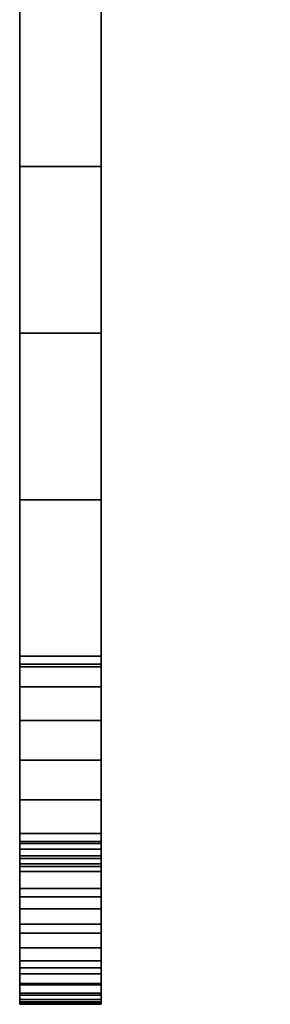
# Model space of a CAD drawing. Header units: millimetres. Extents: x -146 to 146, y 37 to 86.
# Tile 1 of 256: x -145.5 to -139.35, y 37 to 61.19. Entities that reach past the tile are written whole.
import ezdxf

# ---------------------------------------------------------------- set-up
doc = ezdxf.new("R2010")
doc.units = ezdxf.units.MM
doc.layers.add('NEO mini i', color=7, linetype='Continuous', true_color=0x000000)

msp = doc.modelspace()

# ---------------------------------------------------------------- meshes
at = {"layer": 'NEO mini i'}
mesh = msp.add_polyface(dxfattribs=at)
corners = [(-143.5, 60, 12.1), (-143.5, 65.75, 12.1), (-143.5, 65.75, 19.1), (-143.5, 60, 19.1), (-143.5, 60, 5.1), (-143.5, 65.75, 5.1), (-143.5, 60, -1.9), (-143.5, 65.75, -1.9), (-143.5, 60, -8.9), (-143.5, 65.75, -8.9), (-143.5, 60, -15.9), (-143.5, 65.75, -15.9), (-143.5, 60, -22.9), (-143.5, 65.75, -22.9), (-143.5, 60, -29.9), (-143.5, 65.75, -29.9), (-143.5, 60, -36.9), (-143.5, 65.75, -36.9), (-143.5, 54.25, -36.9), (-143.5, 54.25, -29.9), (-143.5, 60, -43.9), (-143.5, 65.75, -43.9), (-143.5, 54.25, -43.9), (-143.5, 60, -50.9), (-143.5, 65.75, -50.9), (-143.5, 54.25, -50.9), (-143.5, 60, -57.9), (-143.5, 65.75, -57.9), (-143.5, 61.679, 22.685), (-143.5, 57.582, 20.471), (-143.5, 57.582, -59.271), (-143.5, 61.679, -61.485), (-145.5, 60, 12.1), (-145.5, 60, 19.1), (-145.5, 65.75, 19.1), (-145.5, 65.75, 12.1), (-145.5, 60, 5.1), (-145.5, 65.75, 5.1), (-145.5, 54.25, 5.1), (-145.5, 54.25, 12.1), (-145.5, 60, -1.9), (-145.5, 65.75, -1.9), (-145.5, 54.25, -1.9), (-145.5, 60, -8.9), (-145.5, 65.75, -8.9), (-145.5, 54.25, -8.9), (-145.5, 60, -15.9), (-145.5, 65.75, -15.9), (-145.5, 54.25, -15.9), (-145.5, 60, -22.9), (-145.5, 65.75, -22.9), (-145.5, 54.25, -22.9), (-145.5, 60, -29.9), (-145.5, 65.75, -29.9), (-145.5, 54.25, -29.9), (-145.5, 60, -36.9), (-145.5, 65.75, -36.9), (-145.5, 54.25, -36.9), (-145.5, 60, -43.9), (-145.5, 65.75, -43.9), (-145.5, 54.25, -43.9), (-145.5, 60, -50.9), (-145.5, 65.75, -50.9), (-145.5, 54.25, -50.9), (-145.5, 60, -57.9), (-145.5, 65.75, -57.9), (-145.5, 61.679, 22.685), (-145.5, 57.582, 20.471), (-145.5, 57.582, -59.271), (-145.5, 61.679, -61.485), (-143.5, 61.679, -61.485), (-143.5, 57.582, -59.271), (-145.5, 57.582, -59.271), (-145.5, 61.679, -61.485), (-143.5, 61.679, 22.685), (-145.5, 61.679, 22.685), (-145.5, 57.582, 20.471), (-143.5, 57.582, 20.471), (-139.706, 63, 47.454), (-142.56, 63, 48.381), (-142.803, 63, 47.471), (-140, 63, 45.6), (-142.951, 63, 46.541), (-143, 63, 45.6), (-139.926, 63, 46.539), (-142.56, 63, -87.181), (-139.706, 63, -86.254), (-142.803, 63, -86.271), (-142.222, 63, -88.061), (-139.346, 63, -87.124), (-139.926, 63, -85.339), (-142.951, 63, -85.341)]
mesh.append_faces([[corners[k] for k in face] for face in [(0, 1, 2, 3), (4, 5, 1, 0), (6, 7, 5, 4), (8, 9, 7, 6), (10, 11, 9, 8), (12, 13, 11, 10), (14, 15, 13, 12), (16, 17, 15, 14), (18, 16, 14, 19), (20, 21, 17, 16), (22, 20, 16, 18), (23, 24, 21, 20), (25, 23, 20, 22), (26, 27, 24, 23), (3, 2, 28, 28), (28, 29, 3, 3), (29, 0, 3, 3), (23, 25, 30, 30), (30, 26, 23, 23), (26, 30, 31, 31), (31, 27, 26, 26), (32, 33, 34, 35), (36, 32, 35, 37), (38, 39, 32, 36), (40, 36, 37, 41), (42, 38, 36, 40), (43, 40, 41, 44), (45, 42, 40, 43), (46, 43, 44, 47), (48, 45, 43, 46), (49, 46, 47, 50), (51, 48, 46, 49), (52, 49, 50, 53), (54, 51, 49, 52), (55, 52, 53, 56), (57, 54, 52, 55), (58, 55, 56, 59), (60, 57, 55, 58), (61, 58, 59, 62), (63, 60, 58, 61), (64, 61, 62, 65), (34, 33, 66, 66), (67, 66, 33, 33), (39, 67, 32, 32), (33, 32, 67, 67), (68, 64, 69, 69), (65, 69, 64, 64), (61, 64, 68, 68), (63, 61, 68, 68), (70, 71, 72, 73), (74, 75, 76, 77), (78, 79, 80, 80), (81, 82, 83, 83), (84, 80, 82, 82), (85, 86, 87, 87), (88, 89, 85, 85), (87, 90, 91, 91)]])
mesh = msp.add_polyface(dxfattribs=at)
corners = [(-143.5, 54.25, 5.1), (-143.5, 60, 5.1), (-143.5, 60, 12.1), (-143.5, 54.25, 12.1), (-143.5, 48.5, 5.1), (-143.5, 48.5, 12.1), (-143.5, 54.25, -1.9), (-143.5, 60, -1.9), (-143.5, 48.5, -1.9), (-143.5, 54.25, -8.9), (-143.5, 60, -8.9), (-143.5, 48.5, -8.9), (-143.5, 54.25, -15.9), (-143.5, 60, -15.9), (-143.5, 48.5, -15.9), (-143.5, 54.25, -22.9), (-143.5, 60, -22.9), (-143.5, 48.5, -22.9), (-143.5, 54.25, -29.9), (-143.5, 60, -29.9), (-143.5, 48.5, -29.9), (-143.5, 48.5, -36.9), (-143.5, 54.25, -36.9), (-143.5, 48.5, -43.9), (-143.5, 54.25, -43.9), (-143.5, 48.5, -50.9), (-143.5, 54.25, -50.9), (-143.5, 57.582, 20.471), (-143.5, 53.486, 18.258), (-143.5, 49.39, 16.044), (-143.5, 45.293, 13.831), (-143.5, 44.803, 4.903), (-143.5, 45.356, 2.124), (-143.5, 45.55, -41.9), (-143.5, 45.356, -42.876), (-143.5, 45.356, -40.924), (-143.5, 53.486, -57.058), (-143.5, 49.39, -54.844), (-143.5, 45.293, -52.631), (-143.5, 57.582, -59.271), (-145.5, 48.5, 5.1), (-145.5, 48.5, 12.1), (-145.5, 54.25, 12.1), (-145.5, 54.25, 5.1), (-145.5, 48.5, -1.9), (-145.5, 54.25, -1.9), (-145.5, 48.5, -8.9), (-145.5, 54.25, -8.9), (-145.5, 48.5, -15.9), (-145.5, 54.25, -15.9), (-145.5, 48.5, -22.9), (-145.5, 54.25, -22.9), (-145.5, 48.5, -29.9), (-145.5, 54.25, -29.9), (-145.5, 48.5, -36.9), (-145.5, 54.25, -36.9), (-145.5, 48.5, -43.9), (-145.5, 54.25, -43.9), (-145.5, 48.5, -50.9), (-145.5, 54.25, -50.9), (-145.5, 53.486, 18.258), (-145.5, 57.582, 20.471), (-145.5, 49.39, 16.044), (-145.5, 45.293, 13.831), (-145.5, 45.356, 2.124), (-145.5, 45.55, 3.1), (-145.5, 44.803, 4.903), (-145.5, 45.356, -40.924), (-145.5, 45.356, -42.876), (-145.5, 45.55, -41.9), (-145.5, 44.803, -43.703), (-145.5, 49.39, -54.844), (-145.5, 53.486, -57.058), (-145.5, 57.582, -59.271), (-145.5, 45.293, -52.631), (-145.5, 53.486, -57.058), (-145.5, 57.582, -59.271), (-143.5, 57.582, -59.271), (-143.5, 53.486, -57.058), (-143.5, 45.293, -52.631), (-145.5, 45.293, -52.631), (-145.5, 49.39, -54.844), (-143.5, 49.39, -54.844), (-143.5, 45.293, 13.831), (-143.5, 49.39, 16.044), (-145.5, 49.39, 16.044), (-145.5, 45.293, 13.831), (-145.5, 53.486, 18.258), (-143.5, 53.486, 18.258), (-143.5, 57.582, 20.471), (-145.5, 57.582, 20.471)]
mesh.append_faces([[corners[k] for k in face] for face in [(0, 1, 2, 3), (4, 0, 3, 5), (6, 7, 1, 0), (8, 6, 0, 4), (9, 10, 7, 6), (11, 9, 6, 8), (12, 13, 10, 9), (14, 12, 9, 11), (15, 16, 13, 12), (17, 15, 12, 14), (18, 19, 16, 15), (20, 18, 15, 17), (21, 22, 18, 20), (23, 24, 22, 21), (25, 26, 24, 23), (3, 27, 28, 28), (28, 29, 3, 3), (2, 27, 3, 3), (3, 29, 5, 5), (5, 29, 30, 30), (5, 31, 4, 4), (4, 32, 8, 8), (33, 34, 23, 23), (21, 35, 23, 23), (36, 26, 37, 37), (25, 38, 37, 37), (25, 37, 26, 26), (36, 39, 26, 26), (40, 41, 42, 43), (44, 40, 43, 45), (46, 44, 45, 47), (48, 46, 47, 49), (50, 48, 49, 51), (52, 50, 51, 53), (54, 52, 53, 55), (56, 54, 55, 57), (58, 56, 57, 59), (60, 61, 42, 42), (60, 42, 62, 62), (62, 42, 41, 41), (63, 62, 41, 41), (64, 65, 40, 40), (40, 66, 41, 41), (44, 64, 40, 40), (67, 54, 56, 56), (68, 69, 56, 56), (58, 70, 56, 56), (71, 59, 72, 72), (73, 72, 59, 59), (58, 59, 71, 71), (71, 74, 58, 58), (75, 76, 77, 78), (79, 80, 81, 82), (82, 81, 75, 78), (83, 84, 85, 86), (87, 85, 84, 88), (89, 90, 87, 88)]])
mesh = msp.add_polyface(dxfattribs=at)
corners = [(-143.5, 42.75, -8.9), (-143.5, 48.5, -8.9), (-143.5, 48.5, -1.9), (-143.5, 42.75, -1.9), (-143.5, 42.75, -15.9), (-143.5, 48.5, -15.9), (-143.5, 42.75, -22.9), (-143.5, 48.5, -22.9), (-143.5, 42.75, -29.9), (-143.5, 48.5, -29.9), (-143.5, 42.75, -36.9), (-143.5, 48.5, -36.9), (-143.5, 48.5, 12.1), (-143.5, 45.293, 13.831), (-143.5, 43.976, 5.456), (-143.5, 44.803, 4.903), (-143.5, 45.356, 4.076), (-143.5, 48.5, 5.1), (-143.5, 45.55, 3.1), (-143.5, 45.356, 2.124), (-143.5, 43.976, 0.744), (-143.5, 44.803, 1.297), (-143.5, 43.976, -39.544), (-143.5, 44.803, -40.097), (-143.5, 45.356, -40.924), (-143.5, 48.5, -43.9), (-143.5, 45.55, -41.9), (-143.5, 48.5, -50.9), (-143.5, 44.803, -43.703), (-143.5, 45.293, -52.631), (-143.5, 43.976, -44.256), (-143.5, 41.197, -50.418), (-143.5, 45.356, -42.876), (-145.5, 42.75, -8.9), (-145.5, 42.75, -1.9), (-145.5, 48.5, -1.9), (-145.5, 48.5, -8.9), (-145.5, 42.75, -15.9), (-145.5, 48.5, -15.9), (-145.5, 42.75, -22.9), (-145.5, 48.5, -22.9), (-145.5, 42.75, -29.9), (-145.5, 48.5, -29.9), (-145.5, 42.75, -36.9), (-145.5, 48.5, -36.9), (-145.5, 41.197, 11.618), (-145.5, 45.293, 13.831), (-145.5, 43.976, 5.456), (-145.5, 48.5, 12.1), (-145.5, 45.356, 4.076), (-145.5, 48.5, 5.1), (-145.5, 45.55, 3.1), (-145.5, 44.803, 4.903), (-145.5, 44.803, 1.297), (-145.5, 45.356, 2.124), (-145.5, 43.976, 0.744), (-145.5, 43.976, -39.544), (-145.5, 44.803, -40.097), (-145.5, 45.356, -40.924), (-145.5, 48.5, -43.9), (-145.5, 45.55, -41.9), (-145.5, 44.803, -43.703), (-145.5, 45.356, -42.876), (-145.5, 48.5, -50.9), (-145.5, 43.976, -44.256), (-145.5, 45.293, -52.631), (-145.5, 41.197, -50.418), (-143.5, 44.803, -40.097), (-145.5, 44.803, -40.097), (-145.5, 45.356, -40.924), (-143.5, 45.356, -40.924), (-143.5, 43.976, -39.544), (-145.5, 43.976, -39.544), (-145.5, 45.55, -41.9), (-143.5, 45.55, -41.9), (-143.5, 44.803, -43.703), (-143.5, 45.356, -42.876), (-145.5, 45.356, -42.876), (-145.5, 44.803, -43.703), (-143.5, 43.976, -44.256), (-145.5, 43.976, -44.256), (-143.5, 44.803, 4.903), (-145.5, 44.803, 4.903), (-145.5, 45.356, 4.076), (-143.5, 45.356, 4.076), (-143.5, 43.976, 5.456), (-145.5, 43.976, 5.456), (-145.5, 45.55, 3.1), (-143.5, 45.55, 3.1), (-143.5, 45.356, 2.124), (-145.5, 45.356, 2.124), (-145.5, 44.803, 1.297), (-143.5, 44.803, 1.297), (-143.5, 43, 0.55), (-143.5, 43.976, 0.744), (-145.5, 43.976, 0.744), (-145.5, 43, 0.55)]
mesh.append_faces([[corners[k] for k in face] for face in [(0, 1, 2, 3), (4, 5, 1, 0), (6, 7, 5, 4), (8, 9, 7, 6), (10, 11, 9, 8), (12, 13, 14, 14), (15, 12, 14, 14), (16, 17, 15, 15), (18, 17, 16, 16), (19, 17, 18, 18), (20, 2, 21, 21), (21, 2, 19, 19), (2, 20, 3, 3), (11, 10, 22, 22), (11, 23, 24, 24), (25, 24, 26, 26), (11, 22, 23, 23), (27, 25, 28, 28), (29, 27, 30, 30), (30, 27, 28, 28), (30, 31, 29, 29), (32, 28, 25, 25), (33, 34, 35, 36), (37, 33, 36, 38), (39, 37, 38, 40), (41, 39, 40, 42), (43, 41, 42, 44), (45, 46, 47, 47), (47, 46, 48, 48), (49, 50, 51, 51), (52, 50, 49, 49), (52, 47, 48, 48), (35, 53, 54, 54), (35, 55, 53, 53), (55, 35, 34, 34), (43, 44, 56, 56), (44, 57, 56, 56), (44, 58, 57, 57), (58, 59, 60, 60), (61, 62, 59, 59), (61, 63, 64, 64), (65, 66, 64, 64), (64, 63, 65, 65), (67, 68, 69, 70), (67, 71, 72, 68), (70, 69, 73, 74), (75, 76, 77, 78), (79, 75, 78, 80), (76, 74, 73, 77), (81, 82, 83, 84), (85, 86, 82, 81), (87, 88, 84, 83), (89, 90, 91, 92), (93, 94, 95, 96), (94, 92, 91, 95), (90, 89, 88, 87)]])
mesh = msp.add_polyface(dxfattribs=at)
corners = [(-143.5, 41.197, 11.618), (-143.5, 43, 5.65), (-143.5, 43.976, 5.456), (-143.5, 42.024, 5.456), (-143.5, 45.293, 13.831), (-143.5, 42.75, -1.9), (-143.5, 42.024, 0.744), (-143.5, 41.197, 1.297), (-143.5, 43, 0.55), (-143.5, 43.976, 0.744), (-143.5, 40.954, -17.452), (-143.5, 42.75, -15.9), (-143.5, 40.815, -15.508), (-143.5, 40.584, -13.573), (-143.5, 42.75, -8.9), (-143.5, 41, -19.4), (-143.5, 40.261, -11.652), (-143.5, 42.75, -22.9), (-143.5, 43.976, -39.544), (-143.5, 42.75, -36.9), (-143.5, 43, -39.35), (-143.5, 40.815, -23.292), (-143.5, 40.954, -21.348), (-143.5, 40.584, -25.227), (-143.5, 42.75, -29.9), (-143.5, 38.751, -32.791), (-143.5, 42.024, -39.544), (-143.5, 41.197, -40.097), (-143.5, 41.197, -50.418), (-143.5, 43.976, -44.256), (-143.5, 43, -44.45), (-143.5, 42.024, -44.256), (-145.5, 43, 5.65), (-145.5, 41.197, 11.618), (-145.5, 43.976, 5.456), (-145.5, 42.024, 5.456), (-145.5, 40.385, 11.114), (-145.5, 42.75, -1.9), (-145.5, 42.024, 0.744), (-145.5, 43, 0.55), (-145.5, 41.197, 1.297), (-145.5, 43.976, 0.744), (-145.5, 42.75, -8.9), (-145.5, 38.751, -6.009), (-145.5, 40.954, -17.452), (-145.5, 40.815, -15.508), (-145.5, 42.75, -15.9), (-145.5, 40.584, -13.573), (-145.5, 41, -19.4), (-145.5, 42.75, -22.9), (-145.5, 40.261, -11.652), (-145.5, 39.848, -9.748), (-145.5, 40.584, -25.227), (-145.5, 40.815, -23.292), (-145.5, 40.954, -21.348), (-145.5, 42.75, -29.9), (-145.5, 42.75, -36.9), (-145.5, 42.024, -39.544), (-145.5, 41.197, -40.097), (-145.5, 43, -39.35), (-145.5, 43.976, -39.544), (-145.5, 40.261, -27.148), (-145.5, 39.848, -29.052), (-145.5, 42.024, -44.256), (-145.5, 43, -44.45), (-145.5, 41.197, -50.418), (-145.5, 43.976, -44.256), (-143.5, 43.976, -39.544), (-143.5, 43, -39.35), (-145.5, 43, -39.35), (-145.5, 43.976, -39.544), (-143.5, 43, -44.45), (-143.5, 43.976, -44.256), (-145.5, 43.976, -44.256), (-145.5, 43, -44.45), (-143.5, 43, -44.45), (-145.5, 43, -44.45), (-145.5, 42.024, -44.256), (-143.5, 42.024, -44.256), (-145.5, 41.197, -43.703), (-143.5, 41.197, -43.703), (-143.5, 43, -39.35), (-143.5, 42.024, -39.544), (-145.5, 42.024, -39.544), (-145.5, 43, -39.35), (-143.5, 41.197, -40.097), (-145.5, 41.197, -40.097), (-143.5, 43, 5.65), (-145.5, 43, 5.65), (-145.5, 43.976, 5.456), (-143.5, 43.976, 5.456), (-143.5, 43, 0.55), (-145.5, 43, 0.55), (-145.5, 42.024, 0.744), (-143.5, 42.024, 0.744), (-145.5, 41.197, 1.297), (-143.5, 41.197, 1.297), (-143.5, 43, 5.65), (-143.5, 42.024, 5.456), (-145.5, 42.024, 5.456), (-145.5, 43, 5.65), (-143.5, 41.197, 4.903), (-145.5, 41.197, 4.903), (-143.5, 41.197, -50.418), (-145.5, 41.197, -50.418), (-145.5, 45.293, -52.631), (-143.5, 45.293, -52.631), (-143.5, 41.197, 11.618), (-143.5, 45.293, 13.831), (-145.5, 45.293, 13.831), (-145.5, 41.197, 11.618)]
mesh.append_faces([[corners[k] for k in face] for face in [(0, 1, 2, 2), (1, 0, 3, 3), (2, 4, 0, 0), (5, 6, 7, 7), (8, 5, 9, 9), (10, 11, 12, 12), (13, 11, 14, 14), (11, 10, 15, 15), (8, 6, 5, 5), (16, 13, 14, 14), (15, 17, 11, 11), (18, 19, 20, 20), (21, 17, 22, 22), (17, 23, 24, 24), (23, 17, 21, 21), (25, 19, 24, 24), (26, 20, 19, 19), (17, 15, 22, 22), (19, 27, 26, 26), (28, 29, 30, 30), (28, 30, 31, 31), (32, 33, 34, 34), (35, 33, 32, 32), (36, 33, 35, 35), (37, 38, 39, 39), (37, 40, 38, 38), (39, 41, 37, 37), (42, 43, 37, 37), (44, 45, 46, 46), (47, 42, 46, 46), (46, 48, 44, 44), (49, 48, 46, 46), (50, 51, 42, 42), (52, 53, 49, 49), (54, 49, 53, 53), (52, 49, 55, 55), (49, 54, 48, 48), (56, 57, 58, 58), (56, 59, 57, 57), (56, 60, 59, 59), (61, 52, 55, 55), (62, 61, 55, 55), (63, 64, 65, 65), (65, 64, 66, 66), (67, 68, 69, 70), (71, 72, 73, 74), (75, 76, 77, 78), (78, 77, 79, 80), (81, 82, 83, 84), (82, 85, 86, 83), (87, 88, 89, 90), (91, 92, 93, 94), (94, 93, 95, 96), (97, 98, 99, 100), (98, 101, 102, 99), (103, 104, 105, 106), (107, 108, 109, 110)]])
mesh = msp.add_polyface(dxfattribs=at)
corners = [(-143.5, 42.024, 5.456), (-143.5, 39.639, 10.518), (-143.5, 38.969, 9.836), (-143.5, 38.386, 9.08), (-143.5, 37.897, 8.259), (-143.5, 41.197, 4.903), (-143.5, 37.509, 7.386), (-143.5, 37.057, 5.533), (-143.5, 37, 4.579), (-143.5, 40.644, 4.076), (-143.5, 37.12, -0.512), (-143.5, 37.27, -1.45), (-143.5, 41.197, 1.297), (-143.5, 40.644, 2.124), (-143.5, 39.344, -7.865), (-143.5, 42.75, -8.9), (-143.5, 38.751, -6.009), (-143.5, 37.479, -2.377), (-143.5, 42.75, -1.9), (-143.5, 37.747, -3.289), (-143.5, 38.071, -4.183), (-143.5, 41.197, -40.097), (-143.5, 42.75, -36.9), (-143.5, 37.479, -36.423), (-143.5, 37.12, -38.288), (-143.5, 40.644, -40.924), (-143.5, 38.071, -34.617), (-143.5, 37.747, -35.511), (-143.5, 38.751, -32.791), (-143.5, 37.27, -37.35), (-143.5, 37.03, -39.235), (-143.5, 37, -40.185), (-143.5, 37, -43.379), (-143.5, 40.644, -42.876), (-143.5, 40.45, -41.9), (-143.5, 37.057, -44.333), (-143.5, 41.197, -43.703), (-143.5, 37.509, -46.186), (-143.5, 39.639, -49.318), (-143.5, 42.024, -44.256), (-143.5, 38.969, -48.636), (-143.5, 38.386, -47.88), (-143.5, 37.227, -45.273), (-143.5, 37.897, -47.059), (-145.5, 41.197, 4.903), (-145.5, 38.386, 9.08), (-145.5, 38.969, 9.836), (-145.5, 39.639, 10.518), (-145.5, 42.024, 5.456), (-145.5, 37.509, 7.386), (-145.5, 37.897, 8.259), (-145.5, 37, 4.579), (-145.5, 40.644, 4.076), (-145.5, 40.45, 3.1), (-145.5, 37.057, 5.533), (-145.5, 37.227, 6.473), (-145.5, 41.197, 1.297), (-145.5, 42.75, -1.9), (-145.5, 37.479, -2.377), (-145.5, 40.644, 2.124), (-145.5, 37.12, -0.512), (-145.5, 37.03, 0.435), (-145.5, 37, 1.385), (-145.5, 37.747, -3.289), (-145.5, 38.071, -4.183), (-145.5, 42.75, -36.9), (-145.5, 41.197, -40.097), (-145.5, 37.479, -36.423), (-145.5, 37.747, -35.511), (-145.5, 38.071, -34.617), (-145.5, 37, -40.185), (-145.5, 40.644, -40.924), (-145.5, 40.45, -41.9), (-145.5, 37.227, -45.273), (-145.5, 37.057, -44.333), (-145.5, 40.644, -42.876), (-145.5, 37, -43.379), (-145.5, 41.197, -43.703), (-145.5, 38.969, -48.636), (-145.5, 38.386, -47.88), (-145.5, 37.509, -46.186), (-145.5, 37.897, -47.059), (-143.5, 39.848, -9.748), (-143.5, 39.344, -7.865), (-145.5, 39.344, -7.865), (-145.5, 39.848, -9.748), (-143.5, 38.751, -6.009), (-145.5, 38.751, -6.009), (-143.5, 39.848, -29.052), (-145.5, 39.848, -29.052), (-145.5, 39.344, -30.935), (-143.5, 39.344, -30.935), (-145.5, 38.751, -32.791), (-143.5, 38.751, -32.791), (-145.5, 38.969, -48.636), (-145.5, 39.639, -49.318), (-143.5, 39.639, -49.318), (-143.5, 38.969, -48.636), (-145.5, 38.969, 9.836), (-143.5, 38.969, 9.836), (-143.5, 39.639, 10.518), (-145.5, 39.639, 10.518)]
mesh.append_faces([[corners[k] for k in face] for face in [(0, 1, 2, 2), (3, 4, 5, 5), (4, 6, 5, 5), (2, 3, 5, 5), (7, 8, 9, 9), (10, 11, 12, 12), (10, 12, 13, 13), (14, 15, 16, 16), (11, 17, 12, 12), (18, 19, 20, 20), (16, 18, 20, 20), (21, 22, 23, 23), (21, 24, 25, 25), (22, 26, 27, 27), (26, 22, 28, 28), (29, 24, 21, 21), (23, 22, 27, 27), (24, 30, 25, 25), (30, 31, 25, 25), (32, 33, 34, 34), (32, 35, 33, 33), (36, 33, 37, 37), (38, 39, 40, 40), (36, 41, 40, 40), (42, 37, 33, 33), (36, 43, 41, 41), (44, 45, 46, 46), (47, 48, 46, 46), (49, 50, 44, 44), (50, 45, 44, 44), (51, 52, 53, 53), (54, 55, 52, 52), (51, 54, 52, 52), (44, 52, 49, 49), (56, 57, 58, 58), (59, 56, 60, 60), (60, 61, 59, 59), (53, 59, 62, 62), (58, 57, 63, 63), (57, 64, 63, 63), (65, 66, 67, 67), (68, 65, 67, 67), (65, 68, 69, 69), (70, 71, 72, 72), (73, 74, 75, 75), (76, 72, 75, 75), (74, 76, 75, 75), (77, 78, 79, 79), (80, 73, 75, 75), (81, 80, 77, 77), (77, 79, 81, 81), (82, 83, 84, 85), (83, 86, 87, 84), (88, 89, 90, 91), (91, 90, 92, 93), (94, 95, 96, 97), (98, 99, 100, 101)]])
mesh = msp.add_polyface(dxfattribs=at)
corners = [(-143.5, 39.639, 10.518), (-143.5, 42.024, 5.456), (-143.5, 40.385, 11.114), (-143.5, 41.197, 11.618), (-143.5, 41.197, 4.903), (-143.5, 37.509, 7.386), (-143.5, 40.644, 4.076), (-143.5, 38.969, 9.836), (-143.5, 42.75, -8.9), (-143.5, 42.75, -1.9), (-143.5, 38.751, -6.009), (-143.5, 41.197, 1.297), (-143.5, 37.479, -2.377), (-143.5, 42.75, -15.9), (-143.5, 40.584, -13.573), (-143.5, 40.815, -15.508), (-143.5, 40.261, -11.652), (-143.5, 39.848, -9.748), (-143.5, 39.344, -7.865), (-143.5, 37.747, -3.289), (-143.5, 40.261, -27.148), (-143.5, 42.75, -29.9), (-143.5, 40.584, -25.227), (-143.5, 39.848, -29.052), (-143.5, 38.751, -32.791), (-143.5, 39.344, -30.935), (-143.5, 41.197, -43.703), (-143.5, 38.969, -48.636), (-143.5, 42.024, -44.256), (-143.5, 39.639, -49.318), (-143.5, 40.385, -49.914), (-143.5, 41.197, -50.418), (-145.5, 39.639, 10.518), (-145.5, 40.385, 11.114), (-145.5, 42.024, 5.456), (-145.5, 41.197, 4.903), (-145.5, 38.969, 9.836), (-145.5, 42.75, -15.9), (-145.5, 40.815, -15.508), (-145.5, 40.584, -13.573), (-145.5, 39.848, -9.748), (-145.5, 39.344, -7.865), (-145.5, 42.75, -8.9), (-145.5, 38.751, -6.009), (-145.5, 38.071, -4.183), (-145.5, 42.75, -1.9), (-145.5, 40.261, -11.652), (-145.5, 42.75, -29.9), (-145.5, 42.75, -36.9), (-145.5, 38.751, -32.791), (-145.5, 39.344, -30.935), (-145.5, 38.071, -34.617), (-145.5, 39.848, -29.052), (-145.5, 40.644, -40.924), (-145.5, 37.12, -38.288), (-145.5, 41.197, -40.097), (-145.5, 40.385, -49.914), (-145.5, 42.024, -44.256), (-145.5, 41.197, -50.418), (-145.5, 37.509, -46.186), (-145.5, 40.644, -42.876), (-145.5, 41.197, -43.703), (-145.5, 38.969, -48.636), (-145.5, 39.639, -49.318), (-143.5, 40.644, -42.876), (-143.5, 41.197, -43.703), (-145.5, 41.197, -43.703), (-145.5, 40.644, -42.876), (-143.5, 40.45, -41.9), (-145.5, 40.45, -41.9), (-143.5, 40.644, -40.924), (-145.5, 40.644, -40.924), (-145.5, 41.197, -40.097), (-143.5, 41.197, -40.097), (-143.5, 41.197, 1.297), (-145.5, 41.197, 1.297), (-145.5, 40.644, 2.124), (-143.5, 40.644, 2.124), (-145.5, 40.45, 3.1), (-143.5, 40.45, 3.1), (-143.5, 41.197, 4.903), (-143.5, 40.644, 4.076), (-145.5, 40.644, 4.076), (-145.5, 41.197, 4.903), (-143.5, 40.584, -13.573), (-143.5, 40.261, -11.652), (-145.5, 40.261, -11.652), (-145.5, 40.584, -13.573), (-143.5, 40.815, -15.508), (-145.5, 40.815, -15.508), (-145.5, 40.954, -17.452), (-143.5, 40.954, -17.452), (-143.5, 39.848, -9.748), (-145.5, 39.848, -9.748), (-145.5, 41, -19.4), (-143.5, 41, -19.4), (-143.5, 40.954, -21.348), (-145.5, 40.954, -21.348), (-145.5, 40.815, -23.292), (-143.5, 40.815, -23.292), (-143.5, 40.584, -25.227), (-145.5, 40.584, -25.227), (-145.5, 40.261, -27.148), (-143.5, 40.261, -27.148), (-145.5, 39.848, -29.052), (-143.5, 39.848, -29.052), (-145.5, 39.639, -49.318), (-145.5, 40.385, -49.914), (-143.5, 40.385, -49.914), (-143.5, 39.639, -49.318), (-145.5, 41.197, -50.418), (-143.5, 41.197, -50.418), (-145.5, 41.197, 11.618), (-145.5, 40.385, 11.114), (-143.5, 40.385, 11.114), (-143.5, 41.197, 11.618), (-145.5, 39.639, 10.518), (-143.5, 39.639, 10.518)]
mesh.append_faces([[corners[k] for k in face] for face in [(0, 1, 2, 2), (1, 3, 2, 2), (4, 5, 6, 6), (1, 7, 4, 4), (8, 9, 10, 10), (11, 12, 9, 9), (13, 14, 15, 15), (16, 8, 17, 17), (18, 17, 8, 8), (12, 19, 9, 9), (20, 21, 22, 22), (23, 21, 20, 20), (24, 21, 25, 25), (23, 25, 21, 21), (26, 27, 28, 28), (28, 29, 30, 30), (31, 28, 30, 30), (32, 33, 34, 34), (34, 35, 36, 36), (37, 38, 39, 39), (40, 41, 42, 42), (43, 44, 45, 45), (41, 43, 42, 42), (46, 42, 39, 39), (47, 48, 49, 49), (49, 50, 47, 47), (51, 49, 48, 48), (52, 47, 50, 50), (53, 54, 55, 55), (56, 57, 58, 58), (59, 60, 61, 61), (61, 57, 62, 62), (62, 57, 63, 63), (63, 57, 56, 56), (64, 65, 66, 67), (68, 64, 67, 69), (70, 71, 72, 73), (71, 70, 68, 69), (74, 75, 76, 77), (77, 76, 78, 79), (80, 81, 82, 83), (81, 79, 78, 82), (84, 85, 86, 87), (88, 89, 90, 91), (84, 87, 89, 88), (85, 92, 93, 86), (91, 90, 94, 95), (96, 97, 98, 99), (100, 101, 102, 103), (99, 98, 101, 100), (103, 102, 104, 105), (96, 95, 94, 97), (106, 107, 108, 109), (110, 111, 108, 107), (112, 113, 114, 115), (113, 116, 117, 114)]])
mesh = msp.add_polyface(dxfattribs=at)
corners = [(-143.5, 40.644, 4.076), (-143.5, 37.227, 6.473), (-143.5, 37.057, 5.533), (-143.5, 40.45, 3.1), (-143.5, 37, 4.579), (-143.5, 37.509, 7.386), (-143.5, 40.644, 2.124), (-143.5, 37, 1.385), (-143.5, 37, 2.982), (-143.5, 37.03, 0.435), (-143.5, 37.12, -0.512), (-143.5, 37.27, -37.35), (-143.5, 41.197, -40.097), (-143.5, 37.479, -36.423), (-143.5, 40.45, -41.9), (-143.5, 40.644, -40.924), (-143.5, 37, -40.185), (-143.5, 37, -41.782), (-143.5, 37, -43.379), (-143.5, 40.644, -42.876), (-143.5, 37.057, -44.333), (-143.5, 37.227, -45.273), (-143.5, 37.897, -47.059), (-143.5, 41.197, -43.703), (-143.5, 37.509, -46.186), (-145.5, 37.509, 7.386), (-145.5, 40.644, 4.076), (-145.5, 37.227, 6.473), (-145.5, 37, 4.579), (-145.5, 40.45, 3.1), (-145.5, 37, 2.982), (-145.5, 37, 1.385), (-145.5, 41.197, 1.297), (-145.5, 37.27, -1.45), (-145.5, 37.12, -0.512), (-145.5, 37.479, -2.377), (-145.5, 40.644, 2.124), (-145.5, 37.03, 0.435), (-145.5, 37.479, -36.423), (-145.5, 41.197, -40.097), (-145.5, 37.27, -37.35), (-145.5, 37.12, -38.288), (-145.5, 40.644, -40.924), (-145.5, 37.03, -39.235), (-145.5, 37, -40.185), (-145.5, 37, -41.782), (-145.5, 40.45, -41.9), (-145.5, 37, -43.379), (-143.5, 37, -40.185), (-143.5, 37.03, -39.235), (-145.5, 37.03, -39.235), (-145.5, 37, -40.185), (-143.5, 37.12, -38.288), (-145.5, 37.12, -38.288), (-145.5, 37.27, -37.35), (-143.5, 37.27, -37.35), (-143.5, 37.479, -36.423), (-145.5, 37.479, -36.423), (-143.5, 37.747, -35.511), (-145.5, 37.747, -35.511), (-145.5, 38.071, -34.617), (-143.5, 38.071, -34.617), (-143.5, 38.751, -6.009), (-143.5, 38.071, -4.183), (-145.5, 38.071, -4.183), (-145.5, 38.751, -6.009), (-143.5, 38.751, -32.791), (-145.5, 38.751, -32.791), (-145.5, 38.071, -34.617), (-143.5, 38.071, -34.617), (-145.5, 37.03, 0.435), (-143.5, 37.03, 0.435), (-143.5, 37, 1.385), (-145.5, 37, 1.385), (-145.5, 37.12, -0.512), (-143.5, 37.12, -0.512), (-143.5, 37.27, -1.45), (-145.5, 37.27, -1.45), (-145.5, 37.479, -2.377), (-143.5, 37.479, -2.377), (-145.5, 37.747, -3.289), (-143.5, 37.747, -3.289), (-143.5, 38.071, -4.183), (-145.5, 38.071, -4.183), (-145.5, 37, -43.379), (-143.5, 37, -43.379), (-143.5, 37, -41.782), (-145.5, 37, -41.782), (-143.5, 37, -40.185), (-145.5, 37, -40.185), (-145.5, 37, 1.385), (-143.5, 37, 1.385), (-143.5, 37, 2.982), (-145.5, 37, 2.982), (-143.5, 37, 4.579), (-145.5, 37, 4.579), (-145.5, 37.057, -44.333), (-143.5, 37.057, -44.333), (-143.5, 37, -43.379), (-145.5, 37, -43.379), (-145.5, 37.227, -45.273), (-145.5, 37.509, -46.186), (-143.5, 37.509, -46.186), (-143.5, 37.227, -45.273), (-145.5, 37.897, -47.059), (-143.5, 37.897, -47.059), (-143.5, 38.386, -47.88), (-145.5, 38.386, -47.88), (-145.5, 38.969, -48.636), (-143.5, 38.969, -48.636), (-145.5, 38.969, 9.836), (-145.5, 38.386, 9.08), (-143.5, 38.386, 9.08), (-143.5, 38.969, 9.836), (-143.5, 37.897, 8.259), (-145.5, 37.897, 8.259), (-145.5, 37.509, 7.386), (-143.5, 37.509, 7.386), (-145.5, 37.057, 5.533), (-143.5, 37.057, 5.533), (-143.5, 37.227, 6.473), (-145.5, 37.227, 6.473), (-145.5, 37, 4.579), (-143.5, 37, 4.579)]
mesh.append_faces([[corners[k] for k in face] for face in [(0, 1, 2, 2), (3, 0, 4, 4), (1, 0, 5, 5), (6, 3, 7, 7), (7, 3, 8, 8), (6, 7, 9, 9), (6, 9, 10, 10), (3, 4, 8, 8), (11, 12, 13, 13), (14, 15, 16, 16), (14, 17, 18, 18), (16, 17, 14, 14), (19, 20, 21, 21), (22, 23, 24, 24), (25, 26, 27, 27), (28, 29, 30, 30), (31, 30, 29, 29), (32, 33, 34, 34), (33, 32, 35, 35), (31, 36, 37, 37), (38, 39, 40, 40), (40, 39, 41, 41), (42, 43, 41, 41), (42, 44, 43, 43), (45, 46, 47, 47), (46, 45, 44, 44), (48, 49, 50, 51), (49, 52, 53, 50), (54, 53, 52, 55), (55, 56, 57, 54), (56, 58, 59, 57), (60, 59, 58, 61), (62, 63, 64, 65), (66, 67, 68, 69), (70, 71, 72, 73), (70, 74, 75, 71), (76, 75, 74, 77), (77, 78, 79, 76), (78, 80, 81, 79), (82, 81, 80, 83), (84, 85, 86, 87), (88, 89, 87, 86), (90, 91, 92, 93), (94, 95, 93, 92), (96, 97, 98, 99), (100, 101, 102, 103), (101, 104, 105, 102), (100, 103, 97, 96), (106, 105, 104, 107), (107, 108, 109, 106), (110, 111, 112, 113), (114, 112, 111, 115), (115, 116, 117, 114), (118, 119, 120, 121), (122, 123, 119, 118), (116, 121, 120, 117)]])

doc.saveas('drawing.dxf')
